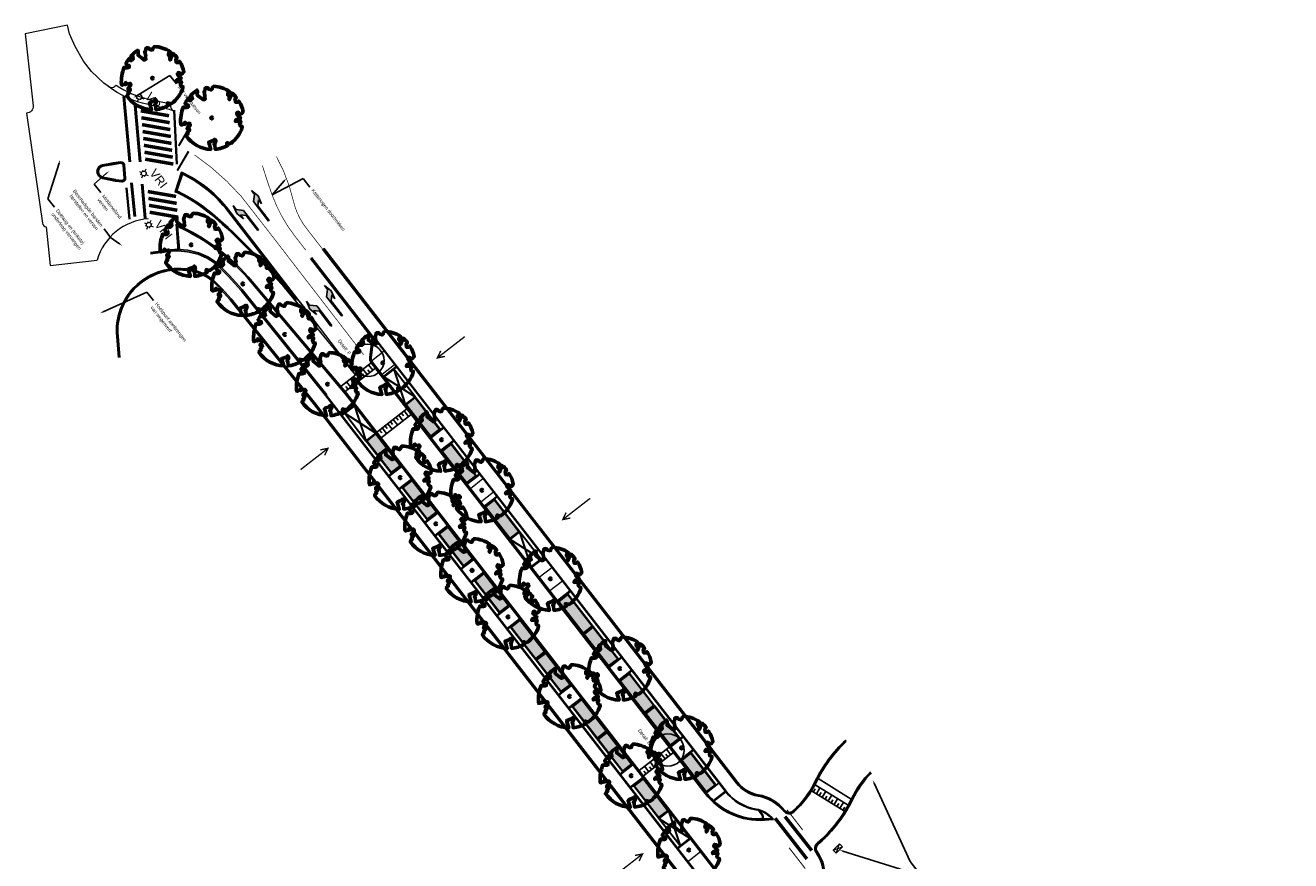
# Model space of a CAD drawing. Header units: metres. Extents: x 197051 to 198490, y 354564 to 355604.
# Tile 6 of 12: x 197051 to 197234, y 355483 to 355604. Entities that reach past the tile are written whole.
import ezdxf
from ezdxf import colors
from ezdxf.entities.mleader import LeaderData, LeaderLine
from ezdxf.math import Vec2, Vec3

# ---------------------------------------------------------------- set-up
doc = ezdxf.new("R2010")
doc.units = ezdxf.units.M
for name, pattern in [('5050strp', [1, 0.5, -0.5]), ('DASHED2', [0.375, 0.25, -0.125]), ('DOT', [0.25, 0, -0.25]), ('VW-1-3_STREEP', [4, 1, -3])]:
    doc.linetypes.add(name, pattern=pattern)
for name, color, linetype in [('B-WE-VK-VRI-G', 7, 'Continuous'), ('N-WE-AL-DETAIL-G', 7, 'Continuous'), ('N-WE-IE-KATTENOGEN-G', 7, 'DOT'), ('N-WE-VH-DREMPEL-G', 7, 'Continuous'), ('N-WE-VK-BLAUWE_ZONE-G', 5, 'Continuous'), ('N-XX-VH-KANTOPSLUITING_GELEIDEBAND_50_200_250-G', 210, 'Continuous'), ('N-XX-VH-KANTOPSLUITING_INRITVERLOOPBAND_50_200_250-G', 10, 'Continuous'), ('N-XX-VH-KANTOPSLUITING_OPSLUITBAND_100_200-G', 170, 'Continuous'), ('N-XX-VH-KANTOPSLUITING_RWS_BAND-G', 140, 'Continuous'), ('N-XX-VH-KANTOPSLUITING_TROTTOIRBAND_180_200_250-G', 2, 'Continuous'), ('N-XX-VH-KANTOPSLUITING_VOORKANTBAND-G', 7, 'Continuous')]:
    doc.layers.add(name, color=color, linetype=linetype)
for name, color, linetype, lineweight in [('mk-nw-5050 blok', 7, '5050strp', 35), ('N-WE-GR-BOOM-S', 86, 'Continuous', 40), ('N-WE-IE-PARKEERVAK_LANGSPARKEREN-G', 7, 'Continuous', 25), ('N-WE-VW-MARKERING_DWARS_DRIEHOEK_5050-G', 7, 'VW-HAAIETAND50-L-N', 35), ('N-WE-VW-MARKERING_DWARS_OVERSTEEK_BLOKSTREEP50-G', 7, 'VW-BLOK50-N', 50), ('N-WE-VW-MARKERING_LANGS_STOPSTREETP-G', 7, 'Continuous', 13), ('N-WE-VW-MARKERING_LANGS_STREEP-G', 7, 'Continuous', 25), ('N-WE-VW-MARKERING_LANGS_STREEP_13-G', 7, 'VW-1-3_STREEP', 13), ('N-WE-VW-MARKERING_PIJL-S', 7, 'Continuous', 25), ('N-WE-VW-MARKERING_VOP-G', 7, 'Continuous', 25), ('nieuwe boomspiegels', 86, 'Continuous', 20), ('Ontwerp', 7, 'Continuous', 20), ('Opbreek straatmeubilair', 7, 'Continuous', 20), ('Parkeervak', 7, 'Continuous', 20), ('Parkeervak_arcering', 7, 'Continuous', 20), ('X-XX-AL-AANKLEDING-T25', 7, 'Continuous', 25)]:
    doc.layers.add(name, color=color, linetype=linetype, lineweight=lineweight)
doc.layers.add('uitritten', color=34, linetype='Continuous', lineweight=30, plot=False)
doc.styles.add('Arial 1-1', font='arial.ttf', dxfattribs={"height": 0.002})
doc.styles.add('NLCS-ISO-M500-T25', font='NLCS-ISO.ttf', dxfattribs={"height": 1})
doc.styles.add('NLCS_ISO', font='arial.ttf')
doc.linetypes.add('VW-BLOK50-N', pattern='A,0,-0.5,[148,NLCS.shx,S=1,R=0,X=-0.5,Y=0],-0.5', length=1)
doc.linetypes.add('VW-HAAIETAND50-L-N', pattern='A,0,-0.5,[150,NLCS.SHX,S=1,R=0,X=-0.625,Y=0],-0.5', length=1)

# ---------------------------------------------------------------- blocks, each defined once
blk = doc.blocks.new('*U466')
at = {"layer": 'N-WE-GR-BOOM-S', "lineweight": 60}
blk.add_lwpolyline([(0.43, 4.71), (0.44, 4.72), (0.45, 4.73), (0.46, 4.74), (0.47, 4.75), (0.47, 4.75), (0.48, 4.76), (0.49, 4.77), (0.49, 4.78), (0.5, 4.79), (0.51, 4.8), (0.51, 4.82), (0.52, 4.84), (0.52, 4.86), (0.51, 4.88), (0.51, 4.92), (0.48, 5.03, -0.52938), (0.53, 5.1, -0.087139), (2.22, 4.62, -0.372341), (2.28, 4.47), (2.35, 4.12), (2.18, 3.95), (1.99, 3.99), (1.77, 3.82), (1.85, 3.6), (2.09, 3.53), (2.71, 3.67), (2.86, 3.59), (2.85, 3.45), (2.71, 3.36), (2.58, 2.94), (2.74, 2.67), (3.17, 3.35, -0.504641), (3.41, 3.14, 0.331948), (3.54, 2.92, 0.282008), (3.99, 3), (3.96, 2.99, -0.512156), (4.16, 2.98, -0.16076), (5.09, -0.06), (4.98, -0.17), (4.98, -0.29), (4.86, -0.31), (4.88, -0.44), (4.7, -0.38), (4.64, -0.52), (4.86, -0.67), (4.93, -0.72), (5.05, -0.6, -0.106371), (4.34, -2.61), (3.71, -2.2), (3.59, -2.28), (3.51, -1.94), (3.29, -1.67), (3.02, -1.68), (3.03, -1.99), (2.83, -2.68), (2.86, -2.81), (3.01, -2.83), (3.93, -3.18, -0.236298), (-0.23, -5.01, 0.159625), (-0.35, -4.77, 0.350802), (-0.31, -4.53, -0.504641), (-0.6, -4.39), (-0.53, -4.17), (-0.65, -3.96), (-0.8, -3.98), (-0.82, -4.14), (-0.94, -4.21), (-1.08, -4.11), (-1.2, -3.47), (-1.29, -3.38), (-1.52, -3.39), (-1.59, -3.66), (-1.68, -3.69), (-1.77, -3.92), (-2, -3.8, 0.733583), (-1.92, -3.97, -0.861625), (-1.87, -4.13, 0.279978), (-2.04, -4.39), (-2.04, -4.4, -0.827056), (-2.21, -4.58, -0.116774), (-4.15, -2.56), (-4.11, -2.55), (-4.08, -2.54), (-4.06, -2.53), (-4.04, -2.52), (-4.02, -2.51), (-4.01, -2.5), (-4, -2.49), (-3.77, -2.18), (-3.76, -2.17), (-3.76, -2.16), (-3.75, -2.15), (-3.75, -2.14), (-3.75, -2.13), (-3.74, -2.12), (-3.74, -2.11), (-3.74, -2.1), (-3.73, -2.09), (-3.72, -2.07), (-3.71, -2.06), (-3.71, -2.04), (-3.7, -2.02), (-3.69, -2.01), (-3.68, -1.99), (-3.68, -1.97), (-3.67, -1.96), (-3.67, -1.94), (-3.67, -1.93), (-3.67, -1.92), (-3.67, -1.9), (-3.67, -1.89), (-3.67, -1.88), (-3.68, -1.88), (-3.68, -1.87), (-3.69, -1.87), (-3.7, -1.87), (-3.71, -1.87), (-3.72, -1.87), (-3.73, -1.86), (-3.74, -1.86), (-3.75, -1.86), (-3.76, -1.86), (-3.78, -1.85), (-3.79, -1.84), (-3.8, -1.83), (-3.81, -1.83), (-3.83, -1.82), (-3.84, -1.81), (-3.85, -1.8), (-3.87, -1.78), (-3.88, -1.77), (-3.89, -1.76), (-3.91, -1.75), (-4.15, -2.03), (-4.16, -2.01), (-4.17, -2), (-4.18, -1.98), (-4.19, -1.97), (-4.2, -1.95), (-4.22, -1.94), (-4.24, -1.93), (-4.27, -1.92), (-4.32, -1.93), (-4.38, -1.94), (-4.46, -1.97, -0.040997), (-4.79, -1.03), (-4.62, -1.06), (-4.46, -1.16), (-4.38, -1.08), (-4.28, -0.93), (-4.38, -0.78), (-4.32, -0.57), (-4.52, -0.55), (-4.65, -0.42), (-4.89, -0.58, -0.05814), (-4.99, 0.83), (-4.85, 0.8), (-4.3, 0.36), (-4.06, 0.45), (-3.13, 0.69), (-3.05, 1), (-3.41, 1.14), (-3.46, 1.26), (-4.12, 1.58), (-4.14, 1.77), (-4.36, 1.96), (-4.45, 2.14), (-4.3, 2.38), (-3.96, 2.43), (-3.65, 2.63), (-3.65, 2.84), (-3.84, 3.07), (-3.79, 3.16), (-3.86, 3.31, -0.13428), (-1.66, 4.83, -0.541727), (-1.6, 4.78), (-1.61, 4.64), (-1.61, 4.56), (-1.6, 4.51), (-1.58, 4.46), (-1.56, 4.43), (-1.53, 4.41), (-1.51, 4.39), (-1.49, 4.38), (-1.47, 4.36), (-1.45, 4.34), (-1.43, 4.32), (-1.41, 4.31), (-1.4, 4.3), (-1.38, 4.28), (-1.36, 4.28), (-1.35, 4.27), (-1.33, 4.27), (-1.31, 4.28), (-1.29, 4.28), (-1.27, 4.29), (-1.25, 4.31), (-1.23, 4.32), (-1.21, 4.33), (-1.19, 4.34), (-1.17, 4.34), (-1.15, 4.35), (-1.13, 4.35), (-1.11, 4.35), (-1.09, 4.36), (-1.07, 4.36), (-1.05, 4.36), (-1.03, 4.37), (-1.01, 4.38), (-1, 4.39), (-0.99, 4.41), (-0.97, 4.42), (-0.96, 4.32), (-0.94, 4.3), (-0.83, 4.12), (-0.61, 4), (-0.93, 4.51), (-0.92, 4.52), (-0.92, 4.54), (-0.92, 4.55), (-0.92, 4.57), (-0.92, 4.58), (-0.93, 4.6), (-0.94, 4.61), (-0.95, 4.63), (-0.97, 4.65), (-0.99, 4.67), (-1.02, 4.69), (-1.05, 4.72), (-1.08, 4.75), (-1.12, 4.79), (-1.2, 4.9, -0.543104), (-1.17, 4.98, -0.046766), (-0.23, 5.12, -0.385168), (-0.18, 5.07), (-0.15, 4.88), (-0.14, 4.82), (-0.12, 4.78), (-0.1, 4.75), (-0.09, 4.74), (-0.07, 4.73), (-0.05, 4.73), (-0.03, 4.73), (-0.01, 4.72), (0.01, 4.72), (0.03, 4.72), (0.04, 4.71), (0.06, 4.7), (0.08, 4.7), (0.09, 4.69), (0.11, 4.68), (0.12, 4.67), (0.14, 4.67), (0.15, 4.66), (0.17, 4.65), (0.18, 4.65), (0.19, 4.64), (0.2, 4.63), (0.21, 4.62), (0.22, 4.61), (0.23, 4.6), (0.23, 4.59), (0.24, 4.58), (0.24, 4.58), (0.25, 4.57), (0.25, 4.56), (0.26, 4.56), (0.27, 4.56), (0.28, 4.56), (0.29, 4.56), (0.3, 4.57), (0.31, 4.57), (0.32, 4.58), (0.34, 4.59), (0.35, 4.6), (0.36, 4.62), (0.37, 4.63), (0.38, 4.64), (0.39, 4.66), (0.4, 4.67), (0.41, 4.69), (0.42, 4.7)], format="xyb", close=True, dxfattribs=at)
blk.add_circle((0, 0), 0.15, dxfattribs=at)
at = {"color": 7, "style": 'NLCS-ISO-M500-T25'}
for tag, p in [('NR', (-2.46, -0.4)), ('NAAM', (-2.46, -1.6))]:
    blk.add_attdef(tag, p, '', height=1, dxfattribs=at)
at = {"color": 7, "style": 'NLCS-ISO-M500-T25', "flags": 1}
for tag, p in [('WETNAAM', (-2.46, -2.8)), ('STAMDIA', (-2.46, -4)), ('STAMOMTR', (-2.46, -5.2)), ('OPMERKING', (-2.46, -6.4)), ('HANDH_KAPPEN', (-2.46, -7.6))]:
    blk.add_attdef(tag, p, '', height=1, dxfattribs=at)
blk = doc.blocks.new('*U479')
at = {"layer": 'Parkeervak_arcering'}
h = blk.add_hatch(color=253, dxfattribs=at)
h.dxf.hatch_style = 1
h.paths.add_polyline_path([(0, 6), (0, 0), (1.8, 0), (1.8, 6)])
h.paths.add_polyline_path([(1.67, 5.87), (1.67, 0.13), (0.13, 0.13), (0.13, 5.87)], flags=16)
at = {"layer": 'Parkeervak_arcering', "true_color": 0xb97150}
h = blk.add_hatch(color=13, dxfattribs=at)
h.dxf.hatch_style = 1
h.paths.add_polyline_path([(1.67, 5.87), (1.67, 0.13), (0.13, 0.13), (0.13, 5.87)])
at = {"layer": 'N-WE-IE-PARKEERVAK_LANGSPARKEREN-G'}
blk.add_lwpolyline([(1.8, 0), (0, 0), (0, 6), (1.8, 6)], close=True, dxfattribs=at)
at = {"layer": 'N-WE-IE-PARKEERVAK_LANGSPARKEREN-G', "lineweight": 9}
blk.add_lwpolyline([(1.67, 0.13), (0.13, 0.13), (0.13, 5.87), (1.67, 5.87)], close=True, dxfattribs=at)
blk = doc.blocks.new('N-SVW-MARKERING_PIJL_LA_5.0')
blk.add_hatch(color=256).paths.add_polyline_path([(3.3, 0.67), (2.7, 0.07), (0, 0.07), (0, -0.08), (3.55, -0.08), (4.3, 0.67), (5, 0.67), (3.8, 0.97), (2.6, 0.67)])
for p, q in [((0, 0.07), (2.7, 0.07)), ((0, -0.08), (0, 0.07)), ((3.8, 0.97), (2.6, 0.67)), ((2.6, 0.67), (3.3, 0.67)), ((2.7, 0.07), (3.3, 0.67)), ((3.55, -0.08), (4.3, 0.67)), ((5, 0.67), (3.8, 0.97)), ((4.3, 0.67), (5, 0.67)), ((0, -0.08), (3.55, -0.08))]:
    blk.add_line(p, q)
blk = doc.blocks.new('N-SVW-MARKERING_PIJL_RA_5.0')
blk.add_hatch(color=256).paths.add_polyline_path([(3.3, -0.68), (2.7, -0.08), (0, -0.08), (0, 0.07), (3.55, 0.07), (4.3, -0.68), (5, -0.68), (3.8, -0.98), (2.6, -0.68)])
for p, q in [((0, 0.07), (3.55, 0.07)), ((0, 0.07), (0, -0.08)), ((3.55, 0.07), (4.3, -0.68)), ((0, -0.08), (2.7, -0.08)), ((3.8, -0.98), (2.6, -0.68)), ((2.6, -0.68), (3.3, -0.68)), ((2.7, -0.08), (3.3, -0.68)), ((5, -0.68), (3.8, -0.98)), ((4.3, -0.68), (5, -0.68))]:
    blk.add_line(p, q)
blk = doc.blocks.new('VRI')
at = {"layer": 'Opbreek straatmeubilair', "color": 0, "linetype": 'Continuous'}
for p, q in [((-0.65, 0.2), (-0.33, 0.06)), ((-0.19, 0.38), (-0.14, 0.23)), ((0.27, 0.54), (0.13, 0.22)), ((0.3, 0.03), (0.45, 0.08)), ((-0.49, -0.26), (-0.34, -0.21)), ((-0.31, -0.72), (-0.16, -0.4)), ((0.15, -0.56), (0.1, -0.41)), ((0.29, -0.23), (0.61, -0.38))]:
    blk.add_line(p, q, dxfattribs=at)
blk.add_circle((-0.02, -0.09), 0.345, dxfattribs=at)
at = {"layer": 'Opbreek straatmeubilair', "color": 0, "linetype": 'Continuous', "style": 'Arial 1-1'}
blk.add_text('VRI', height=1.25, rotation=307.4706, dxfattribs=at).set_placement((0.74, -0.05))
blk = doc.blocks.new('Drempel')
at = {"layer": 'N-WE-VH-DREMPEL-G', "flags": 128}
for points in [[(0, 0), (0, -5.5)], [(-1, 0), (-1, -5.5)], [(-1, -0.5), (0, -0.5)], [(-1, -1), (-0.5, -1)], [(-1, -1.5), (0, -1.5)], [(-1, -2), (-0.5, -2)], [(-1, -2.5), (0, -2.5)], [(-1, -3), (-0.5, -3)], [(-1, -3.5), (0, -3.5)], [(-1, -4), (-0.5, -4)], [(-1, -4.5), (0, -4.5)], [(-1, -5), (-0.5, -5)]]:
    blk.add_lwpolyline(points, dxfattribs=at)
blk = doc.blocks.new('Inrit_icoon')
at = {"layer": 'uitritten', "const_width": 0.2}
for points in [[(0, 0), (0, 5)], [(0.5, 1), (0, 0), (-0.5, 1)]]:
    blk.add_lwpolyline(points, dxfattribs=at)

msp = doc.modelspace()

# ---------------------------------------------------------------- hatches: boundary and pattern name
at = {"layer": 'Ontwerp'}
h = msp.add_hatch(color=256, dxfattribs=at)
h.dxf.hatch_style = 1
edge = h.paths.add_edge_path()
edge.add_arc((197091.552, 355563.065), 0.209, 233.77025, 380.00548)
edge.add_line((197091.749, 355563.137), (197099.053, 355553.591))
edge.add_line((197099.053, 355553.591), (197091.429, 355562.896))

# ---------------------------------------------------------------- linework, layer by layer
at = {"layer": 'mk-nw-5050 blok', "const_width": 0.5, "flags": 128}
for points in [[(197159.612, 355489.6), (197164.191, 355483.724)], [(197161.027, 355489.844), (197164.885, 355484.945)]]:
    msp.add_lwpolyline(points, dxfattribs=at)
at = {"layer": 'N-WE-AL-DETAIL-G'}
for centre in [(197100.807, 355555.673), (197144.138, 355499.442)]:
    msp.add_circle(centre, 2.342, dxfattribs=at)
at = {"layer": 'N-WE-IE-KATTENOGEN-G', "ltscale": 2, "const_width": 0.1, "flags": 128}
for points in [[(197091.849, 355571.59), (197090.207, 355573.711, -0.077309), (197087.043, 355579.441, -0.0140039), (197085.595, 355583.781, 2.8213746)], [(197094.277, 355571.736), (197091.909, 355574.79, -0.1087723), (197090.066, 355578.675, 0.0693217), (197087.613, 355585.103)]]:
    msp.add_lwpolyline(points, format="xyb", dxfattribs=at)
at = {"layer": 'N-WE-VH-DREMPEL-G', "flags": 128}
for points in [[(197165.37, 355494.433), (197170.142, 355491.482)], [(197165.555, 355493.143), (197166.081, 355493.993)], [(197165.821, 355495.33), (197170.603, 355492.372)], [(197164.874, 355493.564), (197169.637, 355490.618)], [(197165.13, 355493.406), (197165.393, 355493.831)], [(197165.98, 355492.88), (197166.243, 355493.305)], [(197166.405, 355492.617), (197166.931, 355493.467)], [(197166.83, 355492.354), (197167.093, 355492.779)], [(197167.256, 355492.091), (197167.782, 355492.941)], [(197167.681, 355491.828), (197167.944, 355492.253)], [(197168.106, 355491.565), (197168.632, 355492.415)], [(197168.531, 355491.302), (197168.794, 355491.727)], [(197168.957, 355491.039), (197169.483, 355491.889)], [(197169.382, 355490.776), (197169.645, 355491.201)]]:
    msp.add_lwpolyline(points, dxfattribs=at)
at = {"layer": 'N-WE-VK-BLAUWE_ZONE-G', "color": 5, "linetype": 'DASHED2', "const_width": 0.1, "flags": 128}
for points in [[(197106.127, 355549.273), (197109.804, 355544.532)], [(197102.033, 355545.251), (197105.71, 355540.51)], [(197111.334, 355542.559), (197115.01, 355537.818)], [(197107.242, 355538.534), (197110.919, 355533.792)], [(197117.58, 355534.506), (197121.257, 355529.764)], [(197112.451, 355531.817), (197116.127, 355527.075)], [(197117.659, 355525.1), (197121.336, 355520.358)], [(197128.155, 355520.865), (197131.832, 355516.124)], [(197122.868, 355518.383), (197126.545, 355513.641)], [(197131.832, 355516.124), (197135.508, 355511.382)], [(197126.545, 355513.641), (197130.221, 355508.9)], [(197137.038, 355509.41), (197140.715, 355504.668)], [(197131.753, 355506.924), (197135.43, 355502.183)], [(197140.716, 355504.669), (197144.393, 355499.927)], [(197135.43, 355502.182), (197139.107, 355497.441)], [(197145.922, 355497.946), (197149.599, 355493.204)], [(197140.639, 355495.465), (197144.315, 355490.724)]]:
    msp.add_lwpolyline(points, dxfattribs=at)
at = {"layer": 'N-WE-VW-MARKERING_DWARS_DRIEHOEK_5050-G'}
for points in [[(197073.215, 355583.98), (197072.842, 355591.809)], [(197065.987, 355580.577), (197066.401, 355576.037)]]:
    msp.add_lwpolyline(points, dxfattribs=at)
at = {"layer": 'N-WE-VW-MARKERING_DWARS_DRIEHOEK_5050-G', "const_width": 0.15, "flags": 128}
msp.add_lwpolyline([(197163.579, 355487.907, 0.0042086), (197161.317, 355490.821, -0.0766027)], format="xyb", dxfattribs=at)
msp.add_lwpolyline([(197161.615, 355485.348), (197163.954, 355482.335)], dxfattribs=at)
at = {"layer": 'N-WE-VW-MARKERING_DWARS_OVERSTEEK_BLOKSTREEP50-G'}
for points in [[(197066.436, 355584.342), (197065.584, 355593.751)], [(197067.944, 355584.322), (197067.209, 355592.445)], [(197067.179, 355576.422), (197066.712, 355581.3)], [(197068.681, 355576.183), (197068.233, 355581.128)]]:
    msp.add_lwpolyline(points, dxfattribs=at)
at = {"layer": 'N-WE-VW-MARKERING_LANGS_STOPSTREETP-G', "const_width": 0.3}
for points in [[(197073.508, 355586.634), (197075.312, 355589.711)], [(197073.305, 355583.071), (197074.939, 355585.859)]]:
    msp.add_lwpolyline(points, dxfattribs=at)
at = {"layer": 'N-WE-VW-MARKERING_LANGS_STREEP-G', "flags": 128}
msp.add_lwpolyline([(197075.791, 355585.336, 0.1, 0.1, -0.0613044), (197082.5, 355579.395, 0.1, 0.1, 0), (197086.407, 355574.386, 0, 0, 0)], format="xyseb", dxfattribs=at)
at = {"layer": 'N-WE-VW-MARKERING_LANGS_STREEP_13-G', "const_width": 0.1, "flags": 128}
msp.add_lwpolyline([(197086.407, 355574.386), (197100.206, 355556.503)], dxfattribs=at)
at = {"layer": 'N-WE-VW-MARKERING_VOP-G', "const_width": 0.5}
for points in [[(197068.03, 355591.695), (197072.111, 355590.983)], [(197068.12, 355590.699), (197072.201, 355589.987)], [(197068.21, 355589.703), (197072.291, 355588.991)], [(197068.3, 355588.708), (197072.381, 355587.995)], [(197068.39, 355587.712), (197072.471, 355586.999)], [(197068.481, 355586.716), (197072.561, 355586.003)], [(197068.571, 355585.72), (197072.652, 355585.007)], [(197068.661, 355584.724), (197072.742, 355584.011)], [(197069.046, 355580.05), (197073.127, 355579.337)], [(197069.136, 355579.054), (197073.217, 355578.341)], [(197069.227, 355578.058), (197073.307, 355577.345)], [(197069.317, 355577.062), (197073.398, 355576.349)]]:
    msp.add_lwpolyline(points, dxfattribs=at)
at = {"layer": 'N-XX-VH-KANTOPSLUITING_GELEIDEBAND_50_200_250-G', "flags": 128}
for points in [[(197073.672, 355568.745, -0.0182207), (197074.312, 355568.71), (197074.628, 355568.682, -0.1886625), (197079.061, 355566.467), (197079.571, 355565.902), (197080.917, 355564.419)], [(197149.207, 355493.881), (197101.449, 355555.47, -0.1987773), (197101.288, 355556.06), (197101.591, 355558.468, 0.1987773), (197101.348, 355559.353), (197092.697, 355570.51)], [(197158.05, 355489.514, -0.188039), (197151.262, 355491.662)]]:
    msp.add_lwpolyline(points, format="xyb", dxfattribs=at)
for points in [[(197151.145, 355481.75), (197097.591, 355550.817)], [(197124.89, 355532.583), (197109.758, 355552.098)], [(197098.406, 355542.422), (197136.996, 355492.656)], [(197148.771, 355501.786), (197127.954, 355528.632)]]:
    msp.add_lwpolyline(points, dxfattribs=at)
at = {"layer": 'N-XX-VH-KANTOPSLUITING_INRITVERLOOPBAND_50_200_250-G'}
for p, q in [((197158.05, 355489.514), (197159.087, 355489.582)), ((197158.056, 355489.415), (197159.094, 355489.482))]:
    msp.add_line(p, q, dxfattribs=at)
at = {"layer": 'N-XX-VH-KANTOPSLUITING_INRITVERLOOPBAND_50_200_250-G', "flags": 128}
for points in [[(197073.433, 355571.694), (197072.912, 355571.678), (197072.39, 355571.629), (197069.43, 355571.272)], [(197073.436, 355571.594), (197072.918, 355571.578), (197072.4, 355571.529), (197069.442, 355571.172)], [(197109.679, 355552.037), (197094.356, 355571.797)], [(197109.758, 355552.098), (197094.435, 355571.858)], [(197080.917, 355564.419), (197093.09, 355549.278), (197098.406, 355542.422)], [(197080.995, 355564.481), (197093.168, 355549.34), (197098.485, 355542.483)], [(197124.811, 355532.522), (197127.875, 355528.57)], [(197124.89, 355532.583), (197127.954, 355528.632)], [(197136.996, 355492.656), (197160.137, 355462.813)], [(197137.075, 355492.717), (197160.216, 355462.875)]]:
    msp.add_lwpolyline(points, dxfattribs=at)
for points in [[(197064.93, 355556.108), (197064.655, 355559.142, -0.4462222), (197073.674, 355568.845, -0.4462222)], [(197065.03, 355556.117), (197064.754, 355559.151, -0.4462222), (197073.672, 355568.745)], [(197164.789, 355493.616, -0.0711438), (197162.23, 355490.552, -0.4335715), (197160.921, 355490.665, 0.1855022), (197157.16, 355492.902, -0.1874666), (197154.117, 355494.729), (197148.692, 355501.725)], [(197164.704, 355493.669, -0.0711438), (197162.163, 355490.627, -0.4335715), (197160.999, 355490.726, 0.1855022), (197157.177, 355493.001, -0.1874666), (197154.196, 355494.79), (197148.771, 355501.786)], [(197151.262, 355491.662, -0.0583157), (197149.666, 355493.288), (197149.207, 355493.881)], [(197151.199, 355491.584, -0.0583157), (197149.587, 355493.227), (197149.128, 355493.82)], [(197169.722, 355490.565, -0.0773004), (197165.743, 355485.92, 0.3861146), (197165.592, 355484.719, -0.1769295), (197166.673, 355480.675, 0.1893814), (197167.681, 355477.237), (197171.833, 355471.882)], [(197169.807, 355490.513, -0.0773004), (197165.808, 355485.844, 0.3861146), (197165.674, 355484.777, -0.1769295), (197166.772, 355480.666, 0.1893814), (197167.76, 355477.298), (197171.912, 355471.944)]]:
    msp.add_lwpolyline(points, format="xyb", dxfattribs=at)
at = {"layer": 'N-XX-VH-KANTOPSLUITING_OPSLUITBAND_100_200-G', "flags": 128}
for points in [[(197159.249, 355489.392, 0.1832621), (197156.805, 355490.832, -0.1874666), (197152.457, 355493.442), (197101.653, 355558.96)], [(197151.698, 355481.039), (197151.382, 355480.794, -0.4140565), (197148.719, 355481.129), (197094.816, 355550.642)], [(197157.351, 355490.699), (197157.768, 355490.162, -0.3006069), (197157.817, 355489.502, -0.3006069)]]:
    msp.add_lwpolyline(points, format="xyb", dxfattribs=at)
for points in [[(197103.081, 355553.365), (197104.899, 355554.774)], [(197098.829, 355549.22), (197097.012, 355547.811)], [(197111.762, 355545.924), (197109.945, 355544.514)], [(197111.352, 355542.7), (197113.169, 355544.109)], [(197105.695, 355540.366), (197103.877, 355538.957)], [(197107.104, 355538.549), (197105.289, 355537.136)], [(197116.968, 355539.209), (197115.151, 355537.8)], [(197119.412, 355536.058), (197117.597, 355534.645)], [(197110.903, 355533.649), (197109.086, 355532.24)], [(197112.313, 355531.832), (197110.497, 355530.419)], [(197116.112, 355526.932), (197114.294, 355525.523)], [(197126.261, 355527.191), (197124.443, 355525.782)], [(197117.521, 355525.114), (197115.706, 355523.702)], [(197129.991, 355522.415), (197128.175, 355521.003)], [(197121.318, 355520.218), (197119.501, 355518.809)], [(197122.728, 355518.4), (197120.912, 355516.988)], [(197137.467, 355512.774), (197135.649, 355511.365)], [(197138.876, 355510.956), (197137.061, 355509.544)], [(197130.204, 355508.759), (197128.386, 355507.35)], [(197131.613, 355506.942), (197129.798, 355505.529)], [(197146.35, 355501.319), (197144.532, 355499.909)], [(197147.759, 355499.501), (197145.944, 355498.089)], [(197139.089, 355497.301), (197137.271, 355495.891)], [(197140.498, 355495.483), (197138.683, 355494.071)], [(197152.481, 355493.412), (197150.771, 355492.086)], [(197147.366, 355486.626), (197145.549, 355485.217)]]:
    msp.add_lwpolyline(points, dxfattribs=at)
at = {"layer": 'N-XX-VH-KANTOPSLUITING_RWS_BAND-G', "flags": 128}
msp.add_lwpolyline([(197097.591, 355550.817), (197083.975, 355566.957, 0.1113617), (197073.348, 355575.006), (197073.624, 355571.677)], format="xyb", dxfattribs=at)
msp.add_lwpolyline([(197094.894, 355550.704), (197082.667, 355565.913), (197081.276, 355567.446), (197080.781, 355567.994), (197080.319, 355568.469), (197078.944, 355569.813), (197077.705, 355570.606), (197076.386, 355571.183), (197074.81, 355571.564), (197073.624, 355571.677)], dxfattribs=at)
at = {"layer": 'N-XX-VH-KANTOPSLUITING_TROTTOIRBAND_180_200_250-G', "flags": 128}
for points in [[(197065.606, 355583.851), (197065.738, 355581.981, -0.4685508), (197065.295, 355581.555), (197064.427, 355581.652, -0.0238238), (197064.343, 355581.666), (197062.527, 355582.046, -0.8283041), (197062.561, 355583.814), (197064.076, 355584.071), (197065.152, 355584.219, -0.4335309)], [(197065.506, 355583.844), (197065.639, 355581.974, -0.4685508), (197065.306, 355581.655), (197064.439, 355581.751, -0.0238238), (197064.363, 355581.764), (197062.548, 355582.143, -0.8283041), (197062.578, 355583.715), (197064.091, 355583.972), (197065.166, 355584.12, -0.4335309)], [(197090.485, 355564.409), (197090.123, 355564.865), (197088.862, 355566.368), (197085.683, 355569.892), (197084.891, 355570.685), (197084.222, 355571.356), (197081.351, 355574.168), (197080.642, 355574.845), (197079.917, 355575.505), (197078.406, 355576.828), (197076.816, 355578.064), (197075.979, 355578.623), (197075.123, 355579.148), (197074.246, 355579.637), (197073.341, 355580.095), (197073.245, 355580.127), (197074.033, 355582.557, -0.1144602), (197080.209, 355577.721), (197085.341, 355571.081)]]:
    msp.add_lwpolyline(points, format="xyb", close=True, dxfattribs=at)
for points in [[(197090.412, 355564.34), (197090.045, 355564.801), (197088.787, 355566.302), (197085.611, 355569.823), (197084.82, 355570.615), (197084.151, 355571.285), (197081.282, 355574.096), (197080.574, 355574.772), (197079.851, 355575.431), (197078.343, 355576.751), (197076.758, 355577.983), (197075.925, 355578.539), (197075.072, 355579.061), (197074.199, 355579.548), (197073.303, 355580.003), (197073.119, 355580.064), (197073.973, 355582.695, -0.1161152), (197080.288, 355577.783), (197085.42, 355571.142), (197090.572, 355564.46)], [(197169.791, 355500.878, 0.0930205), (197165.405, 355494.945), (197165.398, 355494.93, -0.0257225), (197164.704, 355493.669)], [(197169.859, 355500.805, 0.0930205), (197165.495, 355494.902), (197165.488, 355494.887, -0.0257225), (197164.789, 355493.616, -0.0257225)], [(197173.434, 355496.197, 0.0837775), (197170.715, 355492.373), (197170.708, 355492.358, -0.0257225), (197169.722, 355490.565, -0.0257225)], [(197173.505, 355496.126, 0.0837775), (197170.805, 355492.33), (197170.798, 355492.315, -0.0257225), (197169.807, 355490.513)]]:
    msp.add_lwpolyline(points, format="xyb", dxfattribs=at)
at = {"layer": 'N-XX-VH-KANTOPSLUITING_VOORKANTBAND-G', "flags": 128}
msp.add_lwpolyline([(197065.705, 355583.858), (197065.838, 355581.988, -0.4685508), (197065.284, 355581.456), (197064.416, 355581.553, -0.0238238), (197064.322, 355581.568), (197062.507, 355581.948, -0.8283041), (197062.544, 355583.912), (197064.061, 355584.17), (197065.139, 355584.318, -0.4335309)], format="xyb", close=True, dxfattribs=at)
for points in [[(197091.699, 355563.204, -1.0247093), (197091.377, 355562.966), (197089.968, 355564.738), (197088.711, 355566.237), (197085.538, 355569.754), (197084.75, 355570.544), (197084.081, 355571.214), (197081.212, 355574.024), (197080.506, 355574.699), (197079.784, 355575.356), (197078.279, 355576.674), (197076.699, 355577.902), (197075.871, 355578.455), (197075.022, 355578.975), (197074.152, 355579.46), (197073.264, 355579.91), (197072.993, 355580), (197073.913, 355582.832, -0.1177508), (197080.366, 355577.845), (197085.499, 355571.203), (197090.642, 355564.533), (197091.699, 355563.204)], [(197073.439, 355571.494), (197073.121, 355575.327, -0.1141817), (197084.128, 355567.086), (197097.746, 355550.943), (197226.099, 355385.418), (197226.397, 355385.183), (197230.162, 355380.234), (197230.4, 355379.809), (197230.746, 355379.313)], [(197151.758, 355480.959), (197151.443, 355480.715, -0.4146494), (197148.637, 355481.071), (197094.738, 355550.58), (197082.514, 355565.783), (197081.128, 355567.311), (197080.635, 355567.857), (197080.178, 355568.328), (197078.819, 355569.656), (197077.61, 355570.429), (197076.322, 355570.993), (197074.777, 355571.366), (197073.439, 355571.494)], [(197169.885, 355500.692, 0.0922917), (197165.585, 355494.858), (197165.578, 355494.843, -0.0970439), (197162.297, 355490.478, -0.4335715), (197160.842, 355490.603), (197160.842, 355490.603, 0.1854969), (197157.143, 355492.804, -0.1874666), (197154.038, 355494.668), (197094.277, 355571.736)], [(197064.83, 355556.099), (197064.555, 355559.133, -0.46825), (197074.33, 355568.91), (197074.646, 355568.881, -0.1886625), (197079.209, 355566.601), (197079.719, 355566.036), (197081.069, 355564.549), (197093.247, 355549.402), (197219.646, 355386.396, 0.0908893), (197221.527, 355384.713), (197222.219, 355384.29, -0.0910244), (197223.834, 355382.844), (197227.975, 355377.497), (197228.36, 355377.134), (197228.789, 355376.598)], [(197092.539, 355570.388), (197101.19, 355559.23, -0.1987773), (197101.392, 355558.493), (197101.089, 355556.085, 0.1987773), (197101.291, 355555.347), (197149.508, 355493.166, 0.2490861), (197158.063, 355489.315), (197159.37, 355489.4)], [(197159.37, 355489.4, 0.18765), (197156.822, 355490.931, -0.1874666), (197152.536, 355493.503), (197101.732, 355559.022), (197101.653, 355558.96)], [(197173.383, 355496.287, 0.0842562), (197170.625, 355492.417), (197170.618, 355492.402, -0.1032281), (197165.678, 355485.996, 0.3861146), (197165.51, 355484.662, -0.1769295), (197166.573, 355480.684, 0.1893814), (197167.602, 355477.175), (197219.705, 355409.982), (197222.942, 355405.955), (197234.032, 355391.467), (197234.032, 355391.467)], [(197157.187, 355490.748), (197157.688, 355490.1, -0.3353203), (197157.696, 355489.498, -0.3353203)]]:
    msp.add_lwpolyline(points, format="xyb", dxfattribs=at)
for points in [[(197073.439, 355571.494), (197072.924, 355571.478), (197072.411, 355571.43), (197069.454, 355571.073)], [(197103.143, 355553.286), (197104.96, 355554.695)], [(197098.891, 355549.141), (197097.073, 355547.732)], [(197111.701, 355546.003), (197109.884, 355544.593)], [(197111.413, 355542.62), (197113.23, 355544.03)], [(197105.633, 355540.445), (197103.816, 355539.036)], [(197107.165, 355538.47), (197105.35, 355537.057)], [(197116.907, 355539.288), (197115.089, 355537.879)], [(197119.473, 355535.979), (197117.658, 355534.566)], [(197110.842, 355533.728), (197109.024, 355532.319)], [(197112.374, 355531.753), (197110.559, 355530.34)], [(197116.051, 355527.011), (197114.233, 355525.602)], [(197126.2, 355527.27), (197124.382, 355525.861)], [(197117.583, 355525.036), (197115.767, 355523.623)], [(197130.052, 355522.336), (197128.237, 355520.924)], [(197121.257, 355520.297), (197119.439, 355518.888)], [(197122.789, 355518.321), (197120.974, 355516.909)], [(197137.405, 355512.853), (197135.588, 355511.444)], [(197138.937, 355510.877), (197137.122, 355509.465)], [(197130.142, 355508.838), (197128.325, 355507.429)], [(197131.674, 355506.863), (197129.859, 355505.45)], [(197146.289, 355501.398), (197144.471, 355499.988)], [(197147.821, 355499.422), (197146.005, 355498.01)], [(197139.028, 355497.38), (197137.21, 355495.97)], [(197140.56, 355495.404), (197138.744, 355493.992)], [(197151.501, 355494.676), (197149.683, 355493.267)], [(197152.42, 355493.491), (197150.697, 355492.155)], [(197147.305, 355486.705), (197145.487, 355485.296)]]:
    msp.add_lwpolyline(points, dxfattribs=at)
at = {"layer": 'N-XX-VH-KANTOPSLUITING_VOORKANTBAND-G', "color": 2, "flags": 128}
msp.add_lwpolyline([(197151.501, 355494.676), (197149.683, 355493.267)], dxfattribs=at)
at = {"layer": 'nieuwe boomspiegels'}
for points in [[(197101.33, 355555.623), (197103.146, 355557.035), (197104.678, 355555.059), (197102.86, 355553.65)], [(197109.883, 355544.593), (197111.701, 355546.003), (197113.23, 355544.03), (197111.413, 355542.62)], [(197103.816, 355539.036), (197105.631, 355540.448), (197107.163, 355538.473), (197105.348, 355537.06)], [(197115.607, 355537.211), (197117.425, 355538.621), (197118.957, 355536.645), (197117.142, 355535.233)], [(197109.024, 355532.319), (197110.843, 355533.734), (197112.372, 355531.756), (197110.556, 355530.343)], [(197114.233, 355525.602), (197116.048, 355527.014), (197117.58, 355525.039), (197115.765, 355523.626)], [(197125.551, 355524.388), (197127.366, 355525.801), (197128.898, 355523.825), (197127.082, 355522.413)], [(197119.439, 355518.888), (197121.257, 355520.297), (197122.789, 355518.321), (197120.971, 355516.912)], [(197135.588, 355511.444), (197137.406, 355512.853), (197138.935, 355510.881), (197137.118, 355509.471)], [(197128.325, 355507.429), (197130.142, 355508.838), (197131.674, 355506.863), (197129.857, 355505.453)], [(197144.471, 355499.988), (197146.289, 355501.398), (197147.823, 355499.419), (197146.005, 355498.01)], [(197137.21, 355495.97), (197139.028, 355497.38), (197140.56, 355495.404), (197138.744, 355493.992)], [(197145.487, 355485.296), (197147.303, 355486.708), (197148.835, 355484.733), (197147.019, 355483.32)]]:
    msp.add_lwpolyline(points, close=True, dxfattribs=at)
at = {"layer": 'Ontwerp'}
for points in [[(197063.319, 355595.243), (197062.689, 355595.678), (197060.935, 355597.352), (197059.783, 355598.853), (197058.557, 355600.988), (197057.755, 355602.797), (197057.449, 355604.038), (197051.364, 355602.794), (197052.476, 355592.437, -0.4314863), (197051.554, 355591.36), (197053.85, 355575.468, 0.3319427), (197054.376, 355574.941), (197054.974, 355569.387), (197061.721, 355570.131)], [(197069.13, 355576.119, 0.3148782), (197061.721, 355570.131, 0.3148782)], [(197091.429, 355562.896, 0.7415507), (197091.749, 355563.137), (197099.053, 355553.591), (197091.429, 355562.896)]]:
    msp.add_lwpolyline(points, format="xyb", dxfattribs=at)
at = {"layer": 'Ontwerp', "flags": 128}
msp.add_lwpolyline([(197072.835, 355591.641, 0.0374703), (197071.048, 355592.177), (197069.087, 355592.607, -0.1178657), (197063.319, 355595.243, 0.4233707), (197064.457, 355595.401, 0.1022621), (197069.249, 355593.39), (197071.219, 355592.958, -0.0223868), (197072.366, 355592.652, 0.4112306), (197072.85, 355591.636)], format="xyb", dxfattribs=at)
at = {"layer": 'Ontwerp'}
msp.add_lwpolyline([(197168.885, 355485.896), (197169.323, 355485.467), (197168.43, 355484.556), (197167.992, 355484.985)], close=True, dxfattribs=at)
for points in [[(197167.992, 355484.985), (197169.323, 355485.467)], [(197168.43, 355484.556), (197168.885, 355485.896)]]:
    msp.add_lwpolyline(points, dxfattribs=at)
at = {"layer": 'uitritten', "flags": 128}
for points in [[(197104.565, 355554.39), (197103.143, 355553.286)], [(197098.891, 355549.141), (197097.466, 355548.04)], [(197107.628, 355550.438), (197106.206, 355549.335)], [(197101.954, 355545.19), (197100.534, 355544.085)], [(197144.236, 355490.663), (197142.814, 355489.56)], [(197145.881, 355485.605), (197142.814, 355489.56)], [(197147.303, 355486.708), (197145.881, 355485.605)]]:
    msp.add_lwpolyline(points, dxfattribs=at)
at = {"layer": 'uitritten'}
for points in [[(197104.565, 355554.39), (197106.206, 355549.335)], [(197107.628, 355550.438), (197104.565, 355554.39)], [(197103.143, 355553.286), (197107.628, 355550.438)], [(197098.891, 355549.141), (197100.534, 355544.085)], [(197097.466, 355548.04), (197101.954, 355545.19)], [(197097.466, 355548.04), (197100.54, 355544.077)], [(197121.335, 355529.825), (197122.757, 355530.929)], [(197124.399, 355525.874), (197122.757, 355530.929)], [(197122.757, 355530.929), (197125.821, 355526.977)], [(197125.821, 355526.977), (197121.335, 355529.825)], [(197124.399, 355525.874), (197125.821, 355526.977)], [(197144.236, 355490.663), (197145.881, 355485.605)], [(197142.814, 355489.56), (197147.303, 355486.708)]]:
    msp.add_lwpolyline(points, dxfattribs=at)

# ---------------------------------------------------------------- block references
at = {"rotation": 307.8058348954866}
for p in [(197110.845, 355556.038), (197128.949, 355532.704)]:
    msp.add_blockref('Inrit_icoon', p, dxfattribs=at)
at = {"xscale": -1, "rotation": 127.8058348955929}
for p in [(197095.055, 355542.982), (197140.47, 355484.446)]:
    msp.add_blockref('Inrit_icoon', p, dxfattribs=at)
at = {"layer": 'B-WE-VK-VRI-G'}
for p in [(197067.846, 355593.785), (197068.481, 355582.746), (197069.204, 355575.343)]:
    msp.add_blockref('VRI', p, dxfattribs=at)
at = {"layer": 'N-WE-GR-BOOM-S', "xscale": 0.9, "yscale": 0.9, "zscale": 0.9, "rotation": 307.28604508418}
for p in [(197069.725, 355596.411), (197078.278, 355590.673), (197075.326, 355572.356), (197082.771, 355566.712), (197088.805, 355559.419), (197102.973, 355555.317), (197094.996, 355552.248), (197111.452, 355544.23), (197105.489, 355538.754), (197117.283, 355536.927), (197110.645, 355532.084), (197115.85, 355525.365), (197127.168, 355524.151), (197121.059, 355518.647), (197137.208, 355511.204), (197129.944, 355507.189), (197146.091, 355499.748), (197138.83, 355495.73), (197147.163, 355485.015)]:
    msp.add_blockref('*U466', p, dxfattribs=at)
at = {"layer": 'N-WE-VH-DREMPEL-G', "xscale": -1, "rotation": 307.7909312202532}
for p in [(197101.291, 355555.347), (197144.316, 355499.868)]:
    msp.add_blockref('Drempel', p, dxfattribs=at)
at = {"layer": 'N-WE-VH-DREMPEL-G', "rotation": 307.7909312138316}
msp.add_blockref('Drempel', (197107.07, 355547.892), dxfattribs=at)
at = {"layer": 'N-WE-VW-MARKERING_PIJL-S', "rotation": 127.7643009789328}
for name, p in [('N-SVW-MARKERING_PIJL_RA_5.0', (197086.526, 355575.823)), ('N-SVW-MARKERING_PIJL_LA_5.0', (197084.973, 355574.474)), ('N-SVW-MARKERING_PIJL_RA_5.0', (197097.089, 355562.095)), ('N-SVW-MARKERING_PIJL_LA_5.0', (197095.538, 355560.675))]:
    msp.add_blockref(name, p, dxfattribs=at)
at = {"layer": 'Parkeervak'}
for p, rotation in [((197107.629, 355550.438), 217.7909312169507), ((197101.954, 355545.19), 217.79), ((197112.835, 355543.723), 217.79), ((197107.163, 355538.473), 217.7909305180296), ((197119.081, 355535.669), 217.79), ((197112.372, 355531.756), 217.7909305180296), ((197117.58, 355525.039), 217.790947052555), ((197129.657, 355522.03), 217.79), ((197122.789, 355518.321), 217.790947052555), ((197133.334, 355517.288), 217.79), ((197126.466, 355513.58), 217.790947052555), ((197138.54, 355510.574), 217.79), ((197131.674, 355506.863), 217.79), ((197142.217, 355505.833), 217.79), ((197135.351, 355502.121), 217.79), ((197147.428, 355499.113), 217.79), ((197140.56, 355495.404), 217.79)]:
    msp.add_blockref('*U479', p, dxfattribs=dict(at, rotation=rotation))

# ---------------------------------------------------------------- texts
at = {"layer": 'N-WE-AL-DETAIL-G', "char_height": 0.5, "width": 2.79765, "attachment_point": 1, "rotation": 307.80583, "style": 'NLCS_ISO'}
for s, insert in [('Detail: F', (197096.832, 355558.786)), ('Detail: E', (197140.164, 355502.555))]:
    msp.add_mtext(s, dxfattribs=dict(at, insert=insert))

# ---------------------------------------------------------------- leaders
at = {"layer": 'X-XX-AL-AANKLEDING-T25'}
ml = msp.add_multileader_mtext('Standard', dxfattribs=at)
ml.set_content('Inrit verplaatsen', color=256, style='NLCS_ISO')
ml.set_leader_properties()
ml.build(insert=Vec2(0, 0))
ml.multileader.update_dxf_attribs({"dogleg_length": 1.562, "arrow_head_size": 0.5})
ctx = ml.context
ctx.base_point, ctx.char_height, ctx.arrow_head_size, ctx.landing_gap_size, ctx.plane_origin, ctx.plane_x_axis, ctx.plane_y_axis = Vec3(197073.17, 355595.579), 0.5, 0.5, 0.5, Vec3(197028.534, 355611.294), Vec3(0.6129875, -0.7900926), Vec3(0.7900926, 0.6129875)
notes = []
notes.append((ctx, [(0, (1, 1, 0), (197072.212, 355596.814), (0.6129875, -0.7900926), 1.562, [(0, [(197066.931, 355593.566)], 0, [])])]))
ctx.mtext.insert, ctx.mtext.text_direction, ctx.mtext.rotation, ctx.mtext.flow_direction = Vec3(197073.729, 355595.38), Vec3(0.6129875, -0.7900926), 5.3722253, 5
ml = msp.add_multileader_mtext('Standard', dxfattribs=at)
ml.set_content('Deklaag en (enkele) \\Ponderlaag vervangen', color=256, style='NLCS_ISO')
ml.set_leader_properties()
ml.build(insert=Vec2(0, 0))
ml.multileader.update_dxf_attribs({"dogleg_length": 1.562, "arrow_head_size": 0.5})
ctx = ml.context
ctx.base_point, ctx.char_height, ctx.arrow_head_size, ctx.landing_gap_size, ctx.plane_origin, ctx.plane_x_axis, ctx.plane_y_axis = Vec3(197055.57, 355577.773), 0.5, 0.5, 0.5, Vec3(197010.934, 355593.488), Vec3(0.6129875, -0.7900926), Vec3(0.7900926, 0.6129875)
notes.append((ctx, [(0, (1, 1, 0), (197054.612, 355579.007), (0.6129875, -0.7900926), 1.562, [(0, [(197056.394, 355584.631)], 0, [])])]))
ctx.mtext.insert, ctx.mtext.text_direction, ctx.mtext.rotation, ctx.mtext.flow_direction = Vec3(197056.132, 355577.576), Vec3(0.6129875, -0.7900926), 5.3722253, 5
ml = msp.add_multileader_mtext('Standard', dxfattribs=at)
ml.set_content('Middeneiland \\Pverven', color=256, style='NLCS_ISO')
ml.set_leader_properties()
ml.build(insert=Vec2(0, 0))
ml.multileader.update_dxf_attribs({"dogleg_length": 1.562, "arrow_head_size": 0.5})
ctx = ml.context
ctx.base_point, ctx.char_height, ctx.arrow_head_size, ctx.landing_gap_size, ctx.plane_origin, ctx.plane_x_axis, ctx.plane_y_axis = Vec3(197062.273, 355579.898), 0.5, 0.5, 0.5, Vec3(197027.238, 355591.4), Vec3(0.6129875, -0.7900926), Vec3(0.7900926, 0.6129875)
notes.append((ctx, [(0, (1, 1, 0), (197061.316, 355581.132), (0.6129875, -0.7900926), 1.562, [(0, [(197063.475, 355583.013)], 0, [])])]))
ctx.mtext.insert, ctx.mtext.text_direction, ctx.mtext.rotation, ctx.mtext.flow_direction = Vec3(197062.781, 355579.659), Vec3(0.6129875, -0.7900926), 5.3722253, 5
ml = msp.add_multileader_mtext('Standard', dxfattribs=at)
ml.set_content('Kattenogen doortrekken', color=256, style='NLCS_ISO')
ml.set_leader_properties()
ml.build(insert=Vec2(0, 0))
ml.multileader.update_dxf_attribs({"dogleg_length": 1.562, "arrow_head_size": 0.5})
ctx = ml.context
ctx.base_point, ctx.char_height, ctx.arrow_head_size, ctx.landing_gap_size, ctx.plane_origin, ctx.plane_x_axis, ctx.plane_y_axis = Vec3(197092.455, 355580.686), 0.5, 0.5, 0.5, Vec3(197080.555, 355584.666), Vec3(0.6129875, -0.7900926), Vec3(0.7900926, 0.6129875)
notes.append((ctx, [(0, (1, 1, 0), (197091.497, 355581.92), (0.6129875, -0.7900926), 1.562, [(1, [(197089.063, 355581.974), (197086.994, 355579.577)], 0, [])])]))
ctx.mtext.insert, ctx.mtext.text_direction, ctx.mtext.rotation, ctx.mtext.flow_direction = Vec3(197093.017, 355580.489), Vec3(0.6129875, -0.7900926), 5.3722253, 5
ml = msp.add_multileader_mtext('Standard', dxfattribs=at)
ml.set_content('Beschadigde banden\\Pherstellen en verven', color=256, style='NLCS_ISO')
ml.set_leader_properties()
ml.build(insert=Vec2(0, 0))
ml.multileader.update_dxf_attribs({"dogleg_length": 1.562, "arrow_head_size": 0.5})
ctx = ml.context
ctx.base_point, ctx.char_height, ctx.arrow_head_size, ctx.landing_gap_size, ctx.plane_origin, ctx.plane_x_axis, ctx.plane_y_axis = Vec3(197058.149, 355580.564), 0.5, 0.5, 0.5, Vec3(197032.2, 355581.363), Vec3(0.6129875, -0.7900926), Vec3(0.7900926, 0.6129875)
ctx.text_align_type = 2
notes.append((ctx, [(1, (1, 1, 0), (197063.682, 355573.432), (-0.6129875, 0.7900926), 1.562, [(0, [(197065.349, 355572.212)], 0, [])])]))
ctx.mtext.insert, ctx.mtext.text_direction, ctx.mtext.rotation, ctx.mtext.alignment, ctx.mtext.flow_direction = Vec3(197062.619, 355575.218), Vec3(0.6129875, -0.7900926), 5.3722253, 3, 5
ml = msp.add_multileader_mtext('Standard', dxfattribs=at)
ml.set_content('Hoekpunt aanbrengen \\Pvan wegenverf', color=256, style='NLCS_ISO')
ml.set_leader_properties()
ml.build(insert=Vec2(0, 0))
ml.multileader.update_dxf_attribs({"dogleg_length": 1.562, "arrow_head_size": 0.5})
ctx = ml.context
ctx.base_point, ctx.char_height, ctx.arrow_head_size, ctx.landing_gap_size, ctx.plane_origin, ctx.plane_x_axis, ctx.plane_y_axis = Vec3(197069.885, 355564.305), 0.5, 0.5, 0.5, Vec3(197028.995, 355571.628), Vec3(0.6129875, -0.7900926), Vec3(0.7900926, 0.6129875)
notes.append((ctx, [(0, (1, 1, 0), (197068.927, 355565.539), (0.6129875, -0.7900926), 1.562, [(0, [(197062.144, 355562.477)], 0, [])])]))
ctx.mtext.insert, ctx.mtext.text_direction, ctx.mtext.rotation, ctx.mtext.flow_direction = Vec3(197070.447, 355564.108), Vec3(0.6129875, -0.7900926), 5.3722253, 5
ml = msp.add_multileader_mtext('Standard', dxfattribs=at)
ml.set_content('Rotsblok laten liggen', color=256, style='NLCS_ISO')
ml.set_leader_properties()
ml.build(insert=Vec2(0, 0))
ml.multileader.update_dxf_attribs({"dogleg_length": 1.562, "arrow_head_size": 0.5})
ctx = ml.context
ctx.base_point, ctx.char_height, ctx.arrow_head_size, ctx.landing_gap_size, ctx.plane_origin, ctx.plane_x_axis, ctx.plane_y_axis = Vec3(197180.072, 355482.106), 0.5, 0.5, 0.5, Vec3(197168.171, 355486.087), Vec3(0.6129875, -0.7900926), Vec3(0.7900926, 0.6129875)
notes.append((ctx, [(0, (1, 1, 0), (197179.114, 355483.34), (0.6129875, -0.7900926), 1.562, [(0, [(197173.684, 355495.11)], 0, [])])]))
ctx.mtext.insert, ctx.mtext.text_direction, ctx.mtext.rotation, ctx.mtext.flow_direction = Vec3(197180.634, 355481.909), Vec3(0.6129875, -0.7900926), 5.3722253, 5
ml = msp.add_multileader_mtext('Standard', dxfattribs=at)
ml.set_content('Verplaatsen elektrakast', color=256, style='NLCS_ISO')
ml.set_leader_properties()
ml.build(insert=Vec2(0, 0))
ml.multileader.update_dxf_attribs({"dogleg_length": 1.562, "arrow_head_size": 0.5})
ctx = ml.context
ctx.base_point, ctx.char_height, ctx.arrow_head_size, ctx.landing_gap_size, ctx.plane_origin, ctx.plane_x_axis, ctx.plane_y_axis = Vec3(197178.661, 355481.011), 0.5, 0.5, 0.5, Vec3(197166.76, 355484.992), Vec3(0.6129875, -0.7900926), Vec3(0.7900926, 0.6129875)
notes.append((ctx, [(0, (1, 1, 0), (197177.703, 355482.245), (0.6129875, -0.7900926), 1.562, [(0, [(197168.885, 355485.02)], 0, [])])]))
ctx.mtext.insert, ctx.mtext.text_direction, ctx.mtext.rotation, ctx.mtext.flow_direction = Vec3(197179.219, 355480.812), Vec3(0.6129875, -0.7900926), 5.3722253, 5
for ctx, leaders in notes:
    for number, flags, end, landing, length, lines in leaders:
        leader = LeaderData()
        leader.index, (leader.has_last_leader_line, leader.has_dogleg_vector, leader.attachment_direction) = number, flags
        leader.last_leader_point, leader.dogleg_vector, leader.dogleg_length = Vec3(end), Vec3(landing), length
        for number, points, colour, breaks in lines:
            line = LeaderLine()
            line.index, line.vertices, line.color, line.breaks = number, Vec3.list(points), colors.encode_raw_color(colour), breaks
            leader.lines.append(line)
        ctx.leaders.append(leader)

doc.saveas('drawing.dxf')
